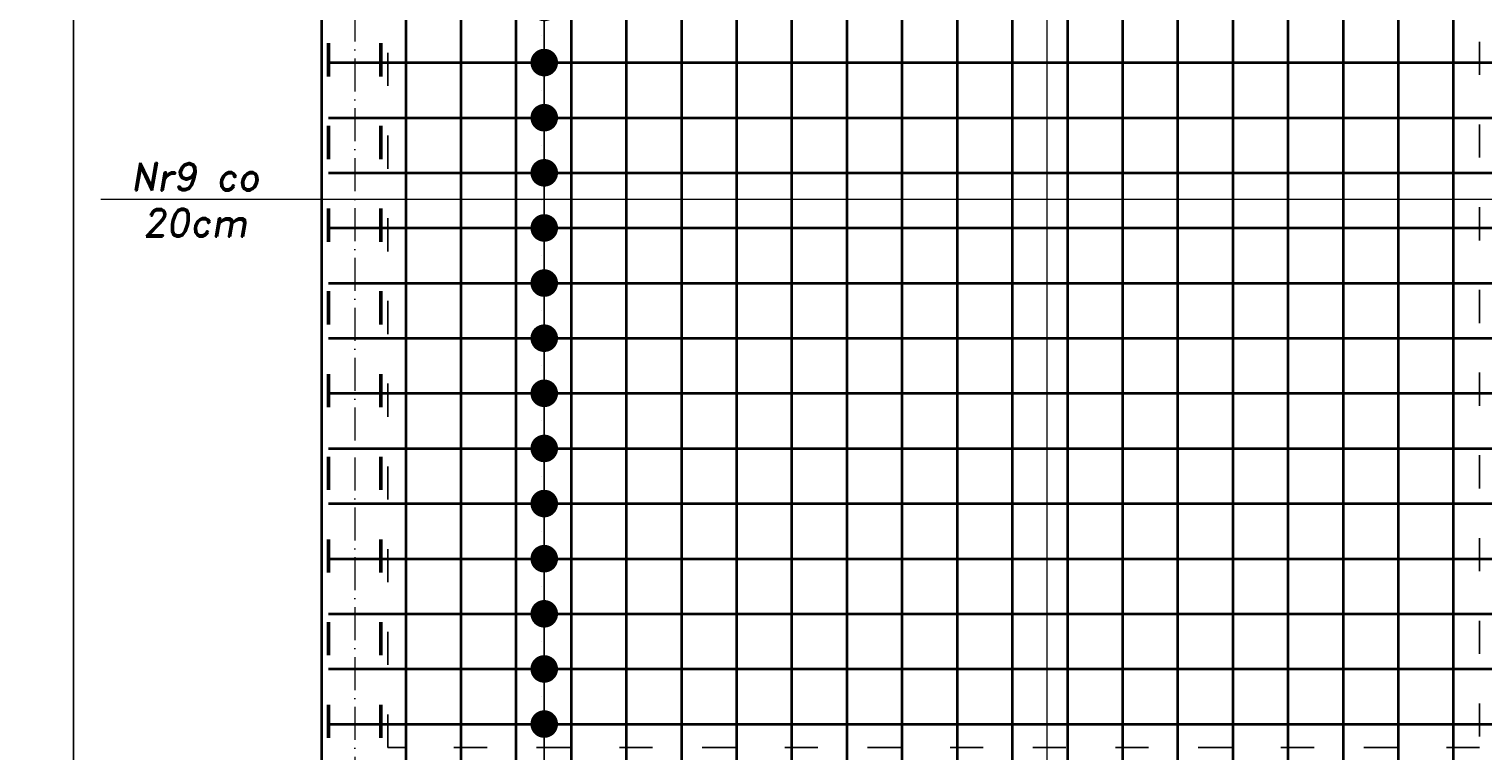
# Model space of a CAD drawing. Header units: millimetres. Extents: x 300938 to 312016, y 11971 to 20881.
# Tile 115 of 239: x 306532 to 307060, y 16930 to 17192. Entities that reach past the tile are written whole.
import ezdxf

# ---------------------------------------------------------------- set-up
doc = ezdxf.new("R2010")
doc.units = ezdxf.units.MM
doc.linetypes.add('ACAD_ISO03W100', pattern=[30, 12, -18])
doc.linetypes.add('ACAD_ISO10W100', pattern=[18, 12, -3, 0, -3])
for name, color, linetype, lineweight in [('konstrukcja', 3, 'Continuous', 35), ('konstrukcja wymiary', 1, 'Continuous', 13), ('opisy', 2, 'Continuous', 18), ('osie', 5, 'ACAD_ISO10W100', 13), ('zbrojenie', 4, 'Continuous', 50), ('zbrojenie płyty', 141, 'Continuous', 35)]:
    doc.layers.add(name, color=color, linetype=linetype, lineweight=lineweight)
doc.layers.add('przerywane', color=6, linetype='ACAD_ISO03W100')
doc.styles.add('KONSTRUKCJA', font='romand.shx', dxfattribs={"oblique": 10})
doc.styles.get("Standard").update_dxf_attribs({"font": 'romand.shx', "oblique": 10})
doc.dimstyles.new('150', dxfattribs={"dimtxt": 10, "dimasz": 7, "dimexe": 1.25, "dimexo": 0.625, "dimgap": 3, "dimtad": 1, "dimdec": 0, "dimrnd": 0.5, "dimtxsty": 'KONSTRUKCJA', "dimblk": 'ARCHTICK', "dimcen": 2.5, "dimadec": 0, "dimazin": 0, "dimtfac": 1, "dimtdec": 0, "dimtix": 1, "dimtmove": 0, "dimatfit": 3, "dimfxl": 4, "dimfxlon": 1, "dimarcsym": 0})
doc.dimstyles.new('kropki', dxfattribs={"dimtxt": 0.001, "dimasz": 10, "dimexe": 1.25, "dimexo": 0.625, "dimgap": 1, "dimtad": 1, "dimtxsty": 'Standard', "dimblk": 'DOT', "dimcen": 2.5, "dimadec": 0, "dimazin": 0, "dimtfac": 1, "dimtmove": 0, "dimatfit": 3, "dimfxl": 1, "dimfxlon": 1, "dimarcsym": 0})

# ---------------------------------------------------------------- blocks, each defined once
blk = doc.blocks.new('_ArchTick')
at = {"color": 0, "linetype": 'ByBlock', "lineweight": 13, "const_width": 0.15}
blk.add_lwpolyline([(-0.5, -0.5), (0.5, 0.5)], dxfattribs=at)
blk = doc.blocks.new('*D1275')
at = {"layer": 'Defpoints', "color": 0, "transparency": 16777216}
for p in [(307580.44, 17201.32), (306548.44, 16613.22), (306662.44, 16613.22)]:
    blk.add_point(p, dxfattribs=at)
at = {"layer": 'konstrukcja wymiary', "color": 0, "lineweight": -2, "transparency": 16777216}
for p, q in [((306552.44, 17201.32), (306547.19, 17201.32)), ((306548.44, 17201.32), (306548.44, 16613.22)), ((306552.44, 16613.22), (306547.19, 16613.22))]:
    blk.add_line(p, q, dxfattribs=at)
at = {"layer": 'konstrukcja wymiary', "color": 0, "lineweight": -2, "transparency": 16777216, "xscale": 7, "yscale": 7, "zscale": 7}
for p, rotation in [((306548.44, 17201.32), 90), ((306548.44, 16613.22), 270)]:
    blk.add_blockref('_ArchTick', p, dxfattribs=dict(at, rotation=rotation))
at = {"layer": 'konstrukcja wymiary', "color": 0, "transparency": 16777216, "insert": (306540.44, 16907.27), "char_height": 10, "attachment_point": 5, "rotation": 90, "style": 'KONSTRUKCJA'}
blk.add_mtext('588', dxfattribs=at)
blk = doc.blocks.new('*D1278')
at = {"layer": 'Defpoints', "color": 0, "transparency": 16777216}
for p in [(306638.44, 17499.22), (306518.44, 16919.22), (306638.44, 16919.22)]:
    blk.add_point(p, dxfattribs=at)
at = {"layer": 'konstrukcja wymiary', "color": 0, "lineweight": -2, "transparency": 16777216}
for p, q in [((306522.44, 17499.22), (306517.19, 17499.22)), ((306518.44, 17499.22), (306518.44, 16919.22)), ((306522.44, 16919.22), (306517.19, 16919.22))]:
    blk.add_line(p, q, dxfattribs=at)
at = {"layer": 'konstrukcja wymiary', "color": 0, "lineweight": -2, "transparency": 16777216, "xscale": 7, "yscale": 7, "zscale": 7}
for p, rotation in [((306518.44, 17499.22), 90), ((306518.44, 16919.22), 270)]:
    blk.add_blockref('_ArchTick', p, dxfattribs=dict(at, rotation=rotation))
at = {"layer": 'konstrukcja wymiary', "color": 0, "transparency": 16777216, "insert": (306510.44, 17209.22), "char_height": 10, "attachment_point": 5, "rotation": 90, "style": 'KONSTRUKCJA'}
blk.add_mtext('580', dxfattribs=at)
blk = doc.blocks.new('*D1281')
at = {"layer": 'Defpoints', "color": 0, "transparency": 16777216}
for p in [(306488.44, 17511.22), (306638.44, 17511.22), (306638.44, 16272.22)]:
    blk.add_point(p, dxfattribs=at)
at = {"layer": 'konstrukcja wymiary', "color": 0, "lineweight": -2, "transparency": 16777216}
for p, q in [((306492.44, 17511.22), (306487.19, 17511.22)), ((306488.44, 16272.22), (306488.44, 17511.22)), ((306492.44, 16272.22), (306487.19, 16272.22))]:
    blk.add_line(p, q, dxfattribs=at)
at = {"layer": 'konstrukcja wymiary', "color": 0, "lineweight": -2, "transparency": 16777216, "xscale": 7, "yscale": 7, "zscale": 7}
for p, rotation in [((306488.44, 17511.22), 90), ((306488.44, 16272.22), 270)]:
    blk.add_blockref('_ArchTick', p, dxfattribs=dict(at, rotation=rotation))
at = {"layer": 'konstrukcja wymiary', "color": 0, "transparency": 16777216, "insert": (306480.44, 16891.72), "char_height": 10, "attachment_point": 5, "rotation": 90, "style": 'KONSTRUKCJA'}
blk.add_mtext('1239', dxfattribs=at)
blk = doc.blocks.new('*D1282')
at = {"layer": 'Defpoints', "color": 0, "transparency": 16777216}
for p in [(306662.44, 17601.22), (306638.44, 17511.22), (306662.44, 16573.22)]:
    blk.add_point(p, dxfattribs=at)
at = {"layer": 'konstrukcja wymiary', "color": 0, "lineweight": -2, "transparency": 16777216}
for p, q in [((306638.44, 17601.22), (306631.44, 17601.22)), ((306638.44, 17597.22), (306638.44, 17602.47)), ((306638.44, 17601.22), (306662.44, 17601.22)), ((306662.44, 17597.22), (306662.44, 17602.47)), ((306662.44, 17601.22), (306669.44, 17601.22))]:
    blk.add_line(p, q, dxfattribs=at)
at = {"layer": 'konstrukcja wymiary', "color": 0, "lineweight": -2, "transparency": 16777216, "xscale": 7, "yscale": 7, "zscale": 7}
blk.add_blockref('_ArchTick', (306638.44, 17601.22), dxfattribs=at)
at = {"layer": 'konstrukcja wymiary', "color": 0, "lineweight": -2, "transparency": 16777216, "xscale": 7, "yscale": 7, "zscale": 7, "rotation": 180}
blk.add_blockref('_ArchTick', (306662.44, 17601.22), dxfattribs=at)
at = {"layer": 'konstrukcja wymiary', "color": 0, "transparency": 16777216, "insert": (306650.44, 17609.22), "char_height": 10, "attachment_point": 5, "style": 'KONSTRUKCJA'}
blk.add_mtext('24', dxfattribs=at)
blk = doc.blocks.new('*D1283')
at = {"layer": 'Defpoints', "color": 0, "transparency": 16777216}
for p in [(306826.44, 17601.22), (306826.44, 16613.22), (306662.44, 16573.22)]:
    blk.add_point(p, dxfattribs=at)
at = {"layer": 'konstrukcja wymiary', "color": 0, "lineweight": -2, "transparency": 16777216}
for p, q in [((306662.44, 17597.22), (306662.44, 17602.47)), ((306662.44, 17601.22), (306826.44, 17601.22)), ((306826.44, 17597.22), (306826.44, 17602.47))]:
    blk.add_line(p, q, dxfattribs=at)
at = {"layer": 'konstrukcja wymiary', "color": 0, "lineweight": -2, "transparency": 16777216, "xscale": 7, "yscale": 7, "zscale": 7, "rotation": 180}
blk.add_blockref('_ArchTick', (306662.44, 17601.22), dxfattribs=at)
at = {"layer": 'konstrukcja wymiary', "color": 0, "lineweight": -2, "transparency": 16777216, "xscale": 7, "yscale": 7, "zscale": 7}
blk.add_blockref('_ArchTick', (306826.44, 17601.22), dxfattribs=at)
at = {"layer": 'konstrukcja wymiary', "color": 0, "transparency": 16777216, "insert": (306744.44, 17609.22), "char_height": 10, "attachment_point": 5, "style": 'KONSTRUKCJA'}
blk.add_mtext('164', dxfattribs=at)
blk = doc.blocks.new('*D1284')
at = {"layer": 'Defpoints', "color": 0, "transparency": 16777216}
for p in [(307282.44, 17601.22), (307282.44, 16740.22), (306826.44, 16613.22)]:
    blk.add_point(p, dxfattribs=at)
at = {"layer": 'konstrukcja wymiary', "color": 0, "lineweight": -2, "transparency": 16777216}
for p, q in [((306826.44, 17597.22), (306826.44, 17602.47)), ((306826.44, 17601.22), (307282.44, 17601.22)), ((307282.44, 17597.22), (307282.44, 17602.47))]:
    blk.add_line(p, q, dxfattribs=at)
at = {"layer": 'konstrukcja wymiary', "color": 0, "lineweight": -2, "transparency": 16777216, "xscale": 7, "yscale": 7, "zscale": 7, "rotation": 180}
blk.add_blockref('_ArchTick', (306826.44, 17601.22), dxfattribs=at)
at = {"layer": 'konstrukcja wymiary', "color": 0, "lineweight": -2, "transparency": 16777216, "xscale": 7, "yscale": 7, "zscale": 7}
blk.add_blockref('_ArchTick', (307282.44, 17601.22), dxfattribs=at)
at = {"layer": 'konstrukcja wymiary', "color": 0, "transparency": 16777216, "insert": (307054.44, 17609.22), "char_height": 10, "attachment_point": 5, "style": 'KONSTRUKCJA'}
blk.add_mtext('456', dxfattribs=at)
blk = doc.blocks.new('_Dot')
at = {"color": 0, "linetype": 'ByBlock', "lineweight": -2}
blk.add_line((-0.5, 0), (-1, 0), dxfattribs=at)
at = {"color": 0, "linetype": 'ByBlock', "const_width": 0.5}
blk.add_lwpolyline([(-0.25, 0, 1), (0.25, 0, 1)], format="xyb", close=True, dxfattribs=at)
blk = doc.blocks.new('*D1341')
at = {"layer": 'Defpoints', "color": 0, "transparency": 16777216}
for p in [(306708.94, 17219.72), (306708.94, 17199.72), (306719.19, 17199.72)]:
    blk.add_point(p, dxfattribs=at)
at = {"layer": 'konstrukcja wymiary', "color": 0, "lineweight": -2, "transparency": 16777216}
for p, q in [((306719.19, 17229.72), (306719.19, 17239.72)), ((306718.19, 17219.72), (306720.44, 17219.72)), ((306719.19, 17219.72), (306719.19, 17199.72)), ((306718.19, 17199.72), (306720.44, 17199.72)), ((306719.19, 17189.72), (306719.19, 17179.72))]:
    blk.add_line(p, q, dxfattribs=at)
at = {"layer": 'konstrukcja wymiary', "color": 0, "lineweight": -2, "transparency": 16777216, "xscale": 10, "yscale": 10, "zscale": 10}
for p, rotation in [((306719.19, 17219.72), 270), ((306719.19, 17199.72), 90)]:
    blk.add_blockref('_Dot', p, dxfattribs=dict(at, rotation=rotation))
at = {"layer": 'konstrukcja wymiary', "color": 0, "transparency": 16777216, "insert": (306718.19, 17209.72), "char_height": 0.001, "attachment_point": 5, "rotation": 90}
blk.add_mtext('20', dxfattribs=at)
blk = doc.blocks.new('*D1342')
at = {"layer": 'Defpoints', "color": 0, "transparency": 16777216}
for p in [(306708.94, 17199.72), (306708.94, 17179.72), (306719.19, 17179.72)]:
    blk.add_point(p, dxfattribs=at)
at = {"layer": 'konstrukcja wymiary', "color": 0, "lineweight": -2, "transparency": 16777216}
for p, q in [((306719.19, 17209.72), (306719.19, 17219.72)), ((306718.19, 17199.72), (306720.44, 17199.72)), ((306719.19, 17199.72), (306719.19, 17179.72)), ((306718.19, 17179.72), (306720.44, 17179.72)), ((306719.19, 17169.72), (306719.19, 17159.72))]:
    blk.add_line(p, q, dxfattribs=at)
at = {"layer": 'konstrukcja wymiary', "color": 0, "lineweight": -2, "transparency": 16777216, "xscale": 10, "yscale": 10, "zscale": 10}
for p, rotation in [((306719.19, 17199.72), 270), ((306719.19, 17179.72), 90)]:
    blk.add_blockref('_Dot', p, dxfattribs=dict(at, rotation=rotation))
at = {"layer": 'konstrukcja wymiary', "color": 0, "transparency": 16777216, "insert": (306718.19, 17189.72), "char_height": 0.001, "attachment_point": 5, "rotation": 90}
blk.add_mtext('20', dxfattribs=at)
blk = doc.blocks.new('*D1343')
at = {"layer": 'Defpoints', "color": 0, "transparency": 16777216}
for p in [(306708.94, 17179.72), (306708.94, 17159.72), (306719.19, 17159.72)]:
    blk.add_point(p, dxfattribs=at)
at = {"layer": 'konstrukcja wymiary', "color": 0, "lineweight": -2, "transparency": 16777216}
for p, q in [((306719.19, 17189.72), (306719.19, 17199.72)), ((306718.19, 17179.72), (306720.44, 17179.72)), ((306719.19, 17179.72), (306719.19, 17159.72)), ((306718.19, 17159.72), (306720.44, 17159.72)), ((306719.19, 17149.72), (306719.19, 17139.72))]:
    blk.add_line(p, q, dxfattribs=at)
at = {"layer": 'konstrukcja wymiary', "color": 0, "lineweight": -2, "transparency": 16777216, "xscale": 10, "yscale": 10, "zscale": 10}
for p, rotation in [((306719.19, 17179.72), 270), ((306719.19, 17159.72), 90)]:
    blk.add_blockref('_Dot', p, dxfattribs=dict(at, rotation=rotation))
at = {"layer": 'konstrukcja wymiary', "color": 0, "transparency": 16777216, "insert": (306718.19, 17169.72), "char_height": 0.001, "attachment_point": 5, "rotation": 90}
blk.add_mtext('20', dxfattribs=at)
blk = doc.blocks.new('*D1344')
at = {"layer": 'Defpoints', "color": 0, "transparency": 16777216}
for p in [(306708.94, 17159.72), (306708.94, 17139.72), (306719.19, 17139.72)]:
    blk.add_point(p, dxfattribs=at)
at = {"layer": 'konstrukcja wymiary', "color": 0, "lineweight": -2, "transparency": 16777216}
for p, q in [((306719.19, 17169.72), (306719.19, 17179.72)), ((306718.19, 17159.72), (306720.44, 17159.72)), ((306719.19, 17159.72), (306719.19, 17139.72)), ((306718.19, 17139.72), (306720.44, 17139.72)), ((306719.19, 17129.72), (306719.19, 17119.72))]:
    blk.add_line(p, q, dxfattribs=at)
at = {"layer": 'konstrukcja wymiary', "color": 0, "lineweight": -2, "transparency": 16777216, "xscale": 10, "yscale": 10, "zscale": 10}
for p, rotation in [((306719.19, 17159.72), 270), ((306719.19, 17139.72), 90)]:
    blk.add_blockref('_Dot', p, dxfattribs=dict(at, rotation=rotation))
at = {"layer": 'konstrukcja wymiary', "color": 0, "transparency": 16777216, "insert": (306718.19, 17149.72), "char_height": 0.001, "attachment_point": 5, "rotation": 90}
blk.add_mtext('20', dxfattribs=at)
blk = doc.blocks.new('*D1345')
at = {"layer": 'Defpoints', "color": 0, "transparency": 16777216}
for p in [(306708.94, 17139.72), (306708.94, 17119.72), (306719.19, 17119.72)]:
    blk.add_point(p, dxfattribs=at)
at = {"layer": 'konstrukcja wymiary', "color": 0, "lineweight": -2, "transparency": 16777216}
for p, q in [((306719.19, 17149.72), (306719.19, 17159.72)), ((306718.19, 17139.72), (306720.44, 17139.72)), ((306719.19, 17139.72), (306719.19, 17119.72)), ((306718.19, 17119.72), (306720.44, 17119.72)), ((306719.19, 17109.72), (306719.19, 17099.72))]:
    blk.add_line(p, q, dxfattribs=at)
at = {"layer": 'konstrukcja wymiary', "color": 0, "lineweight": -2, "transparency": 16777216, "xscale": 10, "yscale": 10, "zscale": 10}
for p, rotation in [((306719.19, 17139.72), 270), ((306719.19, 17119.72), 90)]:
    blk.add_blockref('_Dot', p, dxfattribs=dict(at, rotation=rotation))
at = {"layer": 'konstrukcja wymiary', "color": 0, "transparency": 16777216, "insert": (306718.19, 17129.72), "char_height": 0.001, "attachment_point": 5, "rotation": 90}
blk.add_mtext('20', dxfattribs=at)
blk = doc.blocks.new('*D1346')
at = {"layer": 'Defpoints', "color": 0, "transparency": 16777216}
for p in [(306708.94, 17119.72), (306708.94, 17099.72), (306719.19, 17099.72)]:
    blk.add_point(p, dxfattribs=at)
at = {"layer": 'konstrukcja wymiary', "color": 0, "lineweight": -2, "transparency": 16777216}
for p, q in [((306719.19, 17129.72), (306719.19, 17139.72)), ((306718.19, 17119.72), (306720.44, 17119.72)), ((306719.19, 17119.72), (306719.19, 17099.72)), ((306718.19, 17099.72), (306720.44, 17099.72)), ((306719.19, 17089.72), (306719.19, 17079.72))]:
    blk.add_line(p, q, dxfattribs=at)
at = {"layer": 'konstrukcja wymiary', "color": 0, "lineweight": -2, "transparency": 16777216, "xscale": 10, "yscale": 10, "zscale": 10}
for p, rotation in [((306719.19, 17119.72), 270), ((306719.19, 17099.72), 90)]:
    blk.add_blockref('_Dot', p, dxfattribs=dict(at, rotation=rotation))
at = {"layer": 'konstrukcja wymiary', "color": 0, "transparency": 16777216, "insert": (306718.19, 17109.72), "char_height": 0.001, "attachment_point": 5, "rotation": 90}
blk.add_mtext('20', dxfattribs=at)
blk = doc.blocks.new('*D1347')
at = {"layer": 'Defpoints', "color": 0, "transparency": 16777216}
for p in [(306708.94, 17099.72), (306708.94, 17079.72), (306719.19, 17079.72)]:
    blk.add_point(p, dxfattribs=at)
at = {"layer": 'konstrukcja wymiary', "color": 0, "lineweight": -2, "transparency": 16777216}
for p, q in [((306719.19, 17109.72), (306719.19, 17119.72)), ((306718.19, 17099.72), (306720.44, 17099.72)), ((306719.19, 17099.72), (306719.19, 17079.72)), ((306718.19, 17079.72), (306720.44, 17079.72)), ((306719.19, 17069.72), (306719.19, 17059.72))]:
    blk.add_line(p, q, dxfattribs=at)
at = {"layer": 'konstrukcja wymiary', "color": 0, "lineweight": -2, "transparency": 16777216, "xscale": 10, "yscale": 10, "zscale": 10}
for p, rotation in [((306719.19, 17099.72), 270), ((306719.19, 17079.72), 90)]:
    blk.add_blockref('_Dot', p, dxfattribs=dict(at, rotation=rotation))
at = {"layer": 'konstrukcja wymiary', "color": 0, "transparency": 16777216, "insert": (306718.19, 17089.72), "char_height": 0.001, "attachment_point": 5, "rotation": 90}
blk.add_mtext('20', dxfattribs=at)
blk = doc.blocks.new('*D1348')
at = {"layer": 'Defpoints', "color": 0, "transparency": 16777216}
for p in [(306708.94, 17079.72), (306708.94, 17059.72), (306719.19, 17059.72)]:
    blk.add_point(p, dxfattribs=at)
at = {"layer": 'konstrukcja wymiary', "color": 0, "lineweight": -2, "transparency": 16777216}
for p, q in [((306719.19, 17089.72), (306719.19, 17099.72)), ((306718.19, 17079.72), (306720.44, 17079.72)), ((306719.19, 17079.72), (306719.19, 17059.72)), ((306718.19, 17059.72), (306720.44, 17059.72)), ((306719.19, 17049.72), (306719.19, 17039.72))]:
    blk.add_line(p, q, dxfattribs=at)
at = {"layer": 'konstrukcja wymiary', "color": 0, "lineweight": -2, "transparency": 16777216, "xscale": 10, "yscale": 10, "zscale": 10}
for p, rotation in [((306719.19, 17079.72), 270), ((306719.19, 17059.72), 90)]:
    blk.add_blockref('_Dot', p, dxfattribs=dict(at, rotation=rotation))
at = {"layer": 'konstrukcja wymiary', "color": 0, "transparency": 16777216, "insert": (306718.19, 17069.72), "char_height": 0.001, "attachment_point": 5, "rotation": 90}
blk.add_mtext('20', dxfattribs=at)
blk = doc.blocks.new('*D1349')
at = {"layer": 'Defpoints', "color": 0, "transparency": 16777216}
for p in [(306708.94, 17059.72), (306708.94, 17039.72), (306719.19, 17039.72)]:
    blk.add_point(p, dxfattribs=at)
at = {"layer": 'konstrukcja wymiary', "color": 0, "lineweight": -2, "transparency": 16777216}
for p, q in [((306719.19, 17069.72), (306719.19, 17079.72)), ((306718.19, 17059.72), (306720.44, 17059.72)), ((306719.19, 17059.72), (306719.19, 17039.72)), ((306718.19, 17039.72), (306720.44, 17039.72)), ((306719.19, 17029.72), (306719.19, 17019.72))]:
    blk.add_line(p, q, dxfattribs=at)
at = {"layer": 'konstrukcja wymiary', "color": 0, "lineweight": -2, "transparency": 16777216, "xscale": 10, "yscale": 10, "zscale": 10}
for p, rotation in [((306719.19, 17059.72), 270), ((306719.19, 17039.72), 90)]:
    blk.add_blockref('_Dot', p, dxfattribs=dict(at, rotation=rotation))
at = {"layer": 'konstrukcja wymiary', "color": 0, "transparency": 16777216, "insert": (306718.19, 17049.72), "char_height": 0.001, "attachment_point": 5, "rotation": 90}
blk.add_mtext('20', dxfattribs=at)
blk = doc.blocks.new('*D1350')
at = {"layer": 'Defpoints', "color": 0, "transparency": 16777216}
for p in [(306708.94, 17039.72), (306708.94, 17019.72), (306719.19, 17019.72)]:
    blk.add_point(p, dxfattribs=at)
at = {"layer": 'konstrukcja wymiary', "color": 0, "lineweight": -2, "transparency": 16777216}
for p, q in [((306719.19, 17049.72), (306719.19, 17059.72)), ((306718.19, 17039.72), (306720.44, 17039.72)), ((306719.19, 17039.72), (306719.19, 17019.72)), ((306718.19, 17019.72), (306720.44, 17019.72)), ((306719.19, 17009.72), (306719.19, 16999.72))]:
    blk.add_line(p, q, dxfattribs=at)
at = {"layer": 'konstrukcja wymiary', "color": 0, "lineweight": -2, "transparency": 16777216, "xscale": 10, "yscale": 10, "zscale": 10}
for p, rotation in [((306719.19, 17039.72), 270), ((306719.19, 17019.72), 90)]:
    blk.add_blockref('_Dot', p, dxfattribs=dict(at, rotation=rotation))
at = {"layer": 'konstrukcja wymiary', "color": 0, "transparency": 16777216, "insert": (306718.19, 17029.72), "char_height": 0.001, "attachment_point": 5, "rotation": 90}
blk.add_mtext('20', dxfattribs=at)
blk = doc.blocks.new('*D1351')
at = {"layer": 'Defpoints', "color": 0, "transparency": 16777216}
for p in [(306708.94, 17019.72), (306708.94, 16999.72), (306719.19, 16999.72)]:
    blk.add_point(p, dxfattribs=at)
at = {"layer": 'konstrukcja wymiary', "color": 0, "lineweight": -2, "transparency": 16777216}
for p, q in [((306719.19, 17029.72), (306719.19, 17039.72)), ((306718.19, 17019.72), (306720.44, 17019.72)), ((306719.19, 17019.72), (306719.19, 16999.72)), ((306718.19, 16999.72), (306720.44, 16999.72)), ((306719.19, 16989.72), (306719.19, 16979.72))]:
    blk.add_line(p, q, dxfattribs=at)
at = {"layer": 'konstrukcja wymiary', "color": 0, "lineweight": -2, "transparency": 16777216, "xscale": 10, "yscale": 10, "zscale": 10}
for p, rotation in [((306719.19, 17019.72), 270), ((306719.19, 16999.72), 90)]:
    blk.add_blockref('_Dot', p, dxfattribs=dict(at, rotation=rotation))
at = {"layer": 'konstrukcja wymiary', "color": 0, "transparency": 16777216, "insert": (306718.19, 17009.72), "char_height": 0.001, "attachment_point": 5, "rotation": 90}
blk.add_mtext('20', dxfattribs=at)
blk = doc.blocks.new('*D1352')
at = {"layer": 'Defpoints', "color": 0, "transparency": 16777216}
for p in [(306708.94, 16999.72), (306708.94, 16979.72), (306719.19, 16979.72)]:
    blk.add_point(p, dxfattribs=at)
at = {"layer": 'konstrukcja wymiary', "color": 0, "lineweight": -2, "transparency": 16777216}
for p, q in [((306719.19, 17009.72), (306719.19, 17019.72)), ((306718.19, 16999.72), (306720.44, 16999.72)), ((306719.19, 16999.72), (306719.19, 16979.72)), ((306718.19, 16979.72), (306720.44, 16979.72)), ((306719.19, 16969.72), (306719.19, 16959.72))]:
    blk.add_line(p, q, dxfattribs=at)
at = {"layer": 'konstrukcja wymiary', "color": 0, "lineweight": -2, "transparency": 16777216, "xscale": 10, "yscale": 10, "zscale": 10}
for p, rotation in [((306719.19, 16999.72), 270), ((306719.19, 16979.72), 90)]:
    blk.add_blockref('_Dot', p, dxfattribs=dict(at, rotation=rotation))
at = {"layer": 'konstrukcja wymiary', "color": 0, "transparency": 16777216, "insert": (306718.19, 16989.72), "char_height": 0.001, "attachment_point": 5, "rotation": 90}
blk.add_mtext('20', dxfattribs=at)
blk = doc.blocks.new('*D1353')
at = {"layer": 'Defpoints', "color": 0, "transparency": 16777216}
for p in [(306708.94, 16979.72), (306708.94, 16959.72), (306719.19, 16959.72)]:
    blk.add_point(p, dxfattribs=at)
at = {"layer": 'konstrukcja wymiary', "color": 0, "lineweight": -2, "transparency": 16777216}
for p, q in [((306719.19, 16989.72), (306719.19, 16999.72)), ((306718.19, 16979.72), (306720.44, 16979.72)), ((306719.19, 16979.72), (306719.19, 16959.72)), ((306718.19, 16959.72), (306720.44, 16959.72)), ((306719.19, 16949.72), (306719.19, 16939.72))]:
    blk.add_line(p, q, dxfattribs=at)
at = {"layer": 'konstrukcja wymiary', "color": 0, "lineweight": -2, "transparency": 16777216, "xscale": 10, "yscale": 10, "zscale": 10}
for p, rotation in [((306719.19, 16979.72), 270), ((306719.19, 16959.72), 90)]:
    blk.add_blockref('_Dot', p, dxfattribs=dict(at, rotation=rotation))
at = {"layer": 'konstrukcja wymiary', "color": 0, "transparency": 16777216, "insert": (306718.19, 16969.72), "char_height": 0.001, "attachment_point": 5, "rotation": 90}
blk.add_mtext('20', dxfattribs=at)
blk = doc.blocks.new('*D1354')
at = {"layer": 'Defpoints', "color": 0, "transparency": 16777216}
for p in [(306708.94, 16959.72), (306708.94, 16939.72), (306719.19, 16939.72)]:
    blk.add_point(p, dxfattribs=at)
at = {"layer": 'konstrukcja wymiary', "color": 0, "lineweight": -2, "transparency": 16777216}
for p, q in [((306719.19, 16969.72), (306719.19, 16979.72)), ((306718.19, 16959.72), (306720.44, 16959.72)), ((306719.19, 16959.72), (306719.19, 16939.72)), ((306718.19, 16939.72), (306720.44, 16939.72)), ((306719.19, 16929.72), (306719.19, 16919.72))]:
    blk.add_line(p, q, dxfattribs=at)
at = {"layer": 'konstrukcja wymiary', "color": 0, "lineweight": -2, "transparency": 16777216, "xscale": 10, "yscale": 10, "zscale": 10}
for p, rotation in [((306719.19, 16959.72), 270), ((306719.19, 16939.72), 90)]:
    blk.add_blockref('_Dot', p, dxfattribs=dict(at, rotation=rotation))
at = {"layer": 'konstrukcja wymiary', "color": 0, "transparency": 16777216, "insert": (306718.19, 16949.72), "char_height": 0.001, "attachment_point": 5, "rotation": 90}
blk.add_mtext('20', dxfattribs=at)

msp = doc.modelspace()

# ---------------------------------------------------------------- linework, layer by layer
at = {"layer": 'konstrukcja'}
msp.add_line((306638.44, 17511.224), (306638.44, 16272.224), dxfattribs=at)
at = {"layer": 'konstrukcja wymiary'}
for p, q in [((306901.661, 16886.224), (306901.661, 17533.41)), ((307541.44, 17129.991), (306558.396, 17129.991))]:
    msp.add_line(p, q, dxfattribs=at)
at = {"layer": 'osie'}
msp.add_line((306650.44, 17706.148), (306650.44, 16196.332), dxfattribs=at)
at = {"layer": 'przerywane'}
for p, q in [((306662.44, 16931.224), (306662.44, 17487.224)), ((307058.44, 17487.224), (307058.44, 16931.224)), ((307058.44, 16931.224), (306662.44, 16931.224))]:
    msp.add_line(p, q, dxfattribs=at)
at = {"layer": 'zbrojenie', "linetype": 'ACAD_ISO03W100'}
for p, q in [((306640.94, 16274.724), (306640.94, 17508.724)), ((306659.94, 16274.724), (306659.94, 17508.724))]:
    msp.add_line(p, q, dxfattribs=at)
at = {"layer": 'zbrojenie płyty'}
for p, q in [((306668.94, 17508.724), (306668.94, 16615.724)), ((306688.94, 17508.724), (306688.94, 16615.724)), ((306708.94, 17508.724), (306708.94, 16615.724)), ((306728.94, 17508.724), (306728.94, 16615.724)), ((306748.94, 17508.724), (306748.94, 16615.724)), ((306768.94, 17508.724), (306768.94, 16615.724)), ((306788.94, 17508.724), (306788.94, 16615.724)), ((306808.94, 17508.724), (306808.94, 16615.724)), ((306828.94, 17508.724), (306828.94, 16909.724)), ((306848.94, 17508.724), (306848.94, 16909.724)), ((306868.94, 17508.724), (306868.94, 16909.724)), ((306888.94, 17508.724), (306888.94, 16909.724)), ((306908.94, 17508.724), (306908.94, 16909.724)), ((306928.94, 17508.724), (306928.94, 16909.724)), ((306948.94, 17508.724), (306948.94, 16909.724)), ((306968.94, 17508.724), (306968.94, 16909.724)), ((306988.94, 17508.724), (306988.94, 16909.724)), ((307008.94, 17508.724), (307008.94, 16909.724)), ((307028.94, 17508.724), (307028.94, 16909.724)), ((307048.94, 17508.724), (307048.94, 16909.724)), ((306640.94, 17179.724), (307079.94, 17179.724)), ((306640.94, 17159.724), (307079.94, 17159.724)), ((306640.94, 17139.724), (307079.94, 17139.724)), ((306640.94, 17119.724), (307079.94, 17119.724)), ((306640.94, 17099.724), (307079.94, 17099.724)), ((306640.94, 17079.724), (307079.94, 17079.724)), ((306640.94, 17059.724), (307079.94, 17059.724)), ((306640.94, 17039.724), (307079.94, 17039.724)), ((306640.94, 17019.724), (307079.94, 17019.724)), ((306640.94, 16999.724), (307079.94, 16999.724)), ((306640.94, 16979.724), (307079.94, 16979.724)), ((306640.94, 16959.724), (307079.94, 16959.724)), ((306640.94, 16939.724), (307079.94, 16939.724))]:
    msp.add_line(p, q, dxfattribs=at)

# ---------------------------------------------------------------- texts
at = {"layer": 'opisy', "insert": (306592.528, 17129.991), "char_height": 10, "width": 231.49388, "attachment_point": 5}
msp.add_mtext('Nr9 co\\P20cm', dxfattribs=at)

# ---------------------------------------------------------------- dimensions: what is measured, and where the dimension line sits
at = {"layer": 'konstrukcja wymiary'}
dim = msp.add_linear_dim(base=(306662.44, 17601.224), p1=(306638.44, 17511.224), p2=(306662.44, 16573.224), dimstyle='150', dxfattribs=at)
dim.commit()
dim.dimension.update_dxf_attribs({"geometry": '*D1282', "text_midpoint": (306650.44, 17609.224)})
for base, p1, p2, picture, middle in [((306826.44, 17601.224), (306662.44, 16573.224), (306826.44, 16613.224), '*D1283', (306744.44, 17609.224)), ((307282.44, 17601.224), (306826.44, 16613.224), (307282.44, 16740.224), '*D1284', (307054.44, 17609.224))]:
    dim = msp.add_linear_dim(base=base, p1=p1, p2=p2, dimstyle='150', override={"dimtmove": 1}, dxfattribs=at)
    dim.commit()
    dim.dimension.update_dxf_attribs({"geometry": picture, "text_midpoint": middle})
for base, p1, p2, picture, middle in [((306488.44, 17511.224), (306638.44, 16272.224), (306638.44, 17511.224), '*D1281', (306480.44, 16891.724)), ((306518.44, 16919.224), (306638.44, 17499.224), (306638.44, 16919.224), '*D1278', (306510.44, 17209.224)), ((306548.44, 16613.224), (307580.44, 17201.324), (306662.44, 16613.224), '*D1275', (306540.44, 16907.274))]:
    dim = msp.add_linear_dim(base=base, p1=p1, p2=p2, angle=90, dimstyle='150', dxfattribs=at)
    dim.commit()
    dim.dimension.update_dxf_attribs({"geometry": picture, "text_midpoint": middle})
for base, p1, p2, picture, middle in [((306719.193, 17199.724), (306708.94, 17219.724), (306708.94, 17199.724), '*D1341', (306718.192, 17209.724)), ((306719.193, 17179.724), (306708.94, 17199.724), (306708.94, 17179.724), '*D1342', (306718.192, 17189.724)), ((306719.193, 17159.724), (306708.94, 17179.724), (306708.94, 17159.724), '*D1343', (306718.192, 17169.724)), ((306719.193, 17139.724), (306708.94, 17159.724), (306708.94, 17139.724), '*D1344', (306718.192, 17149.724)), ((306719.193, 17119.724), (306708.94, 17139.724), (306708.94, 17119.724), '*D1345', (306718.192, 17129.724)), ((306719.193, 17099.724), (306708.94, 17119.724), (306708.94, 17099.724), '*D1346', (306718.192, 17109.724)), ((306719.193, 17079.724), (306708.94, 17099.724), (306708.94, 17079.724), '*D1347', (306718.192, 17089.724)), ((306719.193, 17059.724), (306708.94, 17079.724), (306708.94, 17059.724), '*D1348', (306718.192, 17069.724)), ((306719.193, 17039.724), (306708.94, 17059.724), (306708.94, 17039.724), '*D1349', (306718.192, 17049.724)), ((306719.193, 17019.724), (306708.94, 17039.724), (306708.94, 17019.724), '*D1350', (306718.192, 17029.724)), ((306719.193, 16999.724), (306708.94, 17019.724), (306708.94, 16999.724), '*D1351', (306718.192, 17009.724)), ((306719.193, 16979.724), (306708.94, 16999.724), (306708.94, 16979.724), '*D1352', (306718.192, 16989.724)), ((306719.193, 16959.724), (306708.94, 16979.724), (306708.94, 16959.724), '*D1353', (306718.192, 16969.724)), ((306719.193, 16939.724), (306708.94, 16959.724), (306708.94, 16939.724), '*D1354', (306718.192, 16949.724))]:
    dim = msp.add_linear_dim(base=base, p1=p1, p2=p2, angle=90, dimstyle='kropki', override={"dimtmove": 1}, dxfattribs=at)
    dim.commit()
    dim.dimension.update_dxf_attribs({"geometry": picture, "text_midpoint": middle})

doc.saveas('drawing.dxf')
